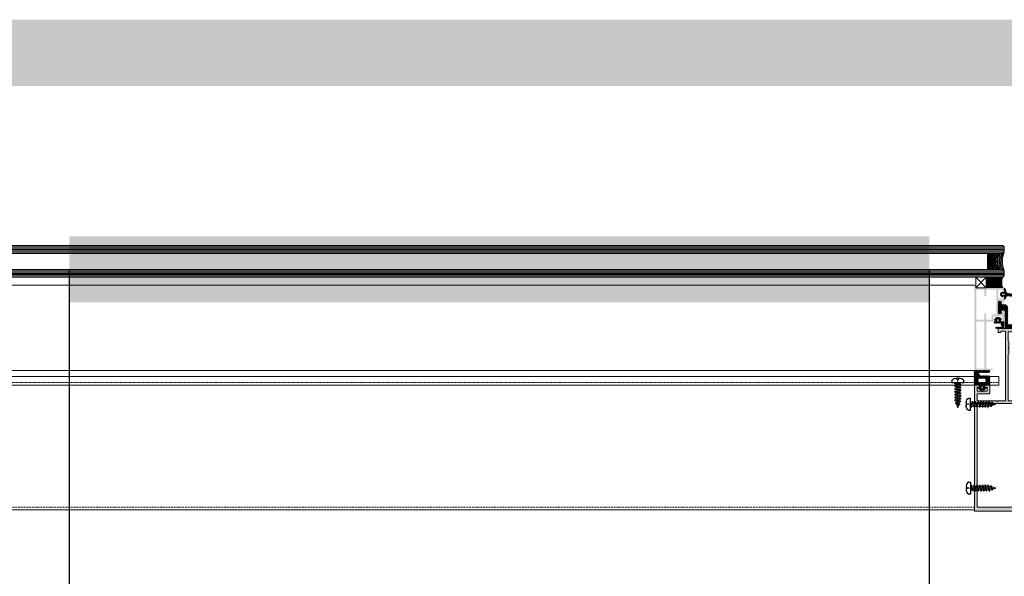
# Model space of a CAD drawing. Header units: millimetres. Extents: x -158258 to 126254, y -16359 to 60195.
# Tile 133 of 173: x -137166 to -136421, y 20729 to 21150. Entities that reach past the tile are written whole.
import ezdxf

# ---------------------------------------------------------------- set-up
doc = ezdxf.new("R2010")
doc.units = ezdxf.units.MM
doc.header["$LTSCALE"] = 0.1
doc.header["$MEASUREMENT"] = 0
doc.linetypes.add('CENTER', pattern=[2, 1.25, -0.25, 0.25, -0.25])
doc.linetypes.add('HIDDEN', pattern=[0.375, 0.25, -0.125])
for name, color, linetype, lineweight in [('01. Aluminium (Main Structure)', 6, 'Continuous', 5), ('3_Hatch', 8, 'Continuous', 0), ('4. Glass', 140, 'Continuous', 15), ('M-HVAC-_HVAC-FADUCT', 3, 'Continuous', 25)]:
    doc.layers.add(name, color=color, linetype=linetype, lineweight=lineweight)
for name, color, linetype in [('CENTER LINE', 8, 'CENTER'), ('GUARD RAIL', 80, 'Continuous'), ('HARDWARES', 7, 'Continuous')]:
    doc.layers.add(name, color=color, linetype=linetype)
pattern_1 = [(45, (-26191.7542, -14950.54475), (-0.441941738, 0.441941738), []), (135, (-26191.7542, -14950.54475), (-0.441941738, -0.441941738), [])]

# ---------------------------------------------------------------- blocks, each defined once
blk = doc.blocks.new('A$C23054C9A')
at = {"layer": '3_Hatch'}
h = blk.add_hatch(color=256, dxfattribs=at)
h.dxf.hatch_style = 1
h.paths.add_polyline_path([(10.36, 60.53), (10.36, 25.99), (10.33, 25.83), (10.22, 25.65), (10.03, 25.54), (9.85, 25.52), (4.65, 25.52), (4.45, 25.54), (4.29, 25.65), (4.2, 25.83), (4.16, 25.99), (4.16, 60.53), (4.2, 60.71), (4.29, 60.87), (4.45, 60.98), (4.65, 61.02), (9.85, 61.02), (10.03, 60.98), (10.22, 60.87), (10.33, 60.71)], flags=16)
h.paths.add_polyline_path([(4.16, 5.89), (4.11, 6.09), (4, 6.26), (3.85, 6.37), (3.65, 6.4), (3.25, 6.4), (3.06, 6.37), (2.9, 6.26), (2.79, 6.09), (2.75, 5.89), (2.75, 1.9), (2.7, 1.7), (2.59, 1.54), (2.44, 1.43), (2.24, 1.41), (-4.45, 1.41), (-4.64, 1.43), (-4.8, 1.54), (-4.91, 1.7), (-4.95, 1.9), (-4.95, 19.5), (-4.91, 19.7), (-4.8, 19.85), (-4.64, 19.96), (-4.45, 20.01), (-1.89, 20.01), (-1.71, 20.05), (-1.55, 20.16), (-1.44, 20.32), (-1.4, 20.5), (-1.4, 23.6), (-1.38, 23.8), (-1.27, 23.96), (-1.09, 24.07), (-0.89, 24.11), (2.24, 24.11), (2.44, 24.07), (2.59, 23.96), (2.7, 23.8), (2.75, 23.6), (2.75, 19.61), (2.79, 19.41), (2.9, 19.26), (3.06, 19.15), (3.25, 19.12), (3.65, 19.12), (3.85, 19.15), (4, 19.26), (4.11, 19.41), (4.16, 19.61), (4.16, 23.6), (4.2, 23.8), (4.29, 23.96), (4.45, 24.07), (4.65, 24.11), (9.85, 24.11), (10.03, 24.07), (10.22, 23.96), (10.33, 23.8), (10.36, 23.6), (10.36, 1.9), (10.33, 1.7), (10.22, 1.54), (10.03, 1.43), (9.85, 1.41), (4.65, 1.41), (4.45, 1.43), (4.29, 1.54), (4.2, 1.7), (4.16, 1.9)], flags=16)
h.paths.add_polyline_path([(-6.05, 4.54), (-6.36, 4.23), (-6.36, 1.9), (-6.39, 1.7), (-6.5, 1.54), (-6.67, 1.43), (-6.87, 1.41), (-9.25, 1.41), (-9.45, 1.43), (-9.59, 1.54), (-9.7, 1.7), (-9.76, 1.9), (-9.76, 2.51), (-9.8, 2.69), (-9.91, 2.85), (-10.07, 2.96), (-10.25, 3), (-10.45, 2.96), (-10.62, 2.85), (-10.73, 2.69), (-10.76, 2.51), (-10.76, 0.49), (-10.73, 0.31), (-10.62, 0.15), (-10.45, 0.04), (-10.25, 0), (10.25, 0), (10.45, -0.05), (10.6, -0.16), (10.71, -0.31), (10.76, -0.51), (10.76, -1.52), (10.8, -1.7), (10.89, -1.87), (11.06, -1.98), (11.26, -1.99), (11.44, -1.98), (11.61, -1.87), (11.72, -1.7), (11.75, -1.52), (11.75, 61.92), (11.72, 62.12), (11.61, 62.28), (11.44, 62.39), (11.26, 62.41), (-1.75, 62.41), (-1.95, 62.39), (-2.09, 62.28), (-2.2, 62.12), (-2.26, 61.92), (-2.26, 61.52), (-2.2, 61.35), (-2.09, 61.17), (-1.95, 61.06), (-1.75, 61.02), (2.24, 61.02), (2.44, 60.98), (2.59, 60.87), (2.7, 60.71), (2.75, 60.53), (2.75, 25.99), (2.7, 25.83), (2.59, 25.65), (2.44, 25.54), (2.24, 25.52), (-3.83, 25.52), (-4, 25.48), (-4.09, 25.43), (-4.18, 25.37), (-4.23, 25.3), (-4.29, 25.22), (-4.31, 25.13), (-4.33, 25.06), (-4.33, 24.97), (-4.31, 24.88), (-4.29, 24.79), (-4.23, 24.71), (-4.18, 24.64), (-4.09, 24.58), (-4, 24.55), (-3.89, 24.51), (-3.3, 24.51), (-3.1, 24.46), (-2.95, 24.35), (-2.85, 24.2), (-2.81, 24), (-2.81, 21.91), (-2.85, 21.71), (-2.95, 21.55), (-3.1, 21.44), (-3.3, 21.4), (-8.86, 21.4), (-9.05, 21.44), (-9.21, 21.55), (-9.32, 21.71), (-9.36, 21.91), (-9.36, 24), (-9.32, 24.2), (-9.21, 24.35), (-9.05, 24.46), (-8.86, 24.51), (-8.33, 24.51), (-8.13, 24.55), (-7.98, 24.66), (-7.87, 24.8), (-7.82, 25.01), (-7.87, 25.21), (-7.98, 25.35), (-8.13, 25.46), (-8.33, 25.52), (-10.25, 25.52), (-10.45, 25.46), (-10.62, 25.35), (-10.73, 25.21), (-10.76, 25.01), (-10.76, 17.91), (-10.73, 17.71), (-10.62, 17.54), (-10.45, 17.43), (-10.25, 17.4), (-9.87, 17.4), (-9.67, 17.43), (-9.49, 17.54), (-9.41, 17.71), (-9.36, 17.91), (-9.36, 19.5), (-9.32, 19.7), (-9.21, 19.85), (-9.05, 19.96), (-8.86, 20.01), (-6.87, 20.01), (-6.67, 19.96), (-6.5, 19.85), (-6.39, 19.7), (-6.36, 19.5), (-6.36, 10.24), (-6.39, 10.06), (-6.5, 9.9), (-6.67, 9.79), (-6.87, 9.73), (-8.86, 9.73), (-9.05, 9.79), (-9.21, 9.9), (-9.32, 10.06), (-9.36, 10.24), (-9.36, 11.3), (-9.41, 11.49), (-9.49, 11.65), (-9.67, 11.76), (-9.87, 11.8), (-10.25, 11.8), (-10.45, 11.76), (-10.62, 11.65), (-10.73, 11.49), (-10.76, 11.3), (-10.76, 6.99), (-10.75, 6.86), (-10.71, 6.77), (-10.65, 6.69), (-10.6, 6.64), (-10.55, 6.59), (-10.47, 6.55), (-10.4, 6.51), (-10.33, 6.49), (-10.25, 6.49), (-10.16, 6.49), (-10.09, 6.53), (-10.01, 6.57), (-9.94, 6.6), (-9.89, 6.68), (-9.83, 6.75), (-9.76, 6.99), (-9.76, 7.59), (-9.7, 7.79), (-9.59, 7.96), (-9.45, 8.07), (-9.25, 8.09), (-6.87, 8.09), (-6.67, 8.07), (-6.5, 7.96), (-6.39, 7.79), (-6.36, 7.59), (-6.36, 5.27), (-6.05, 4.96), (-5.95, 4.83), (-5.95, 4.66)])
blk = doc.blocks.new('A$C768C5112')
at = {"layer": '3_Hatch'}
h = blk.add_hatch(color=256, dxfattribs=at)
h.dxf.hatch_style = 1
h.paths.add_polyline_path([(-4.22, -41.99), (-3.91, -41.67), (-3.91, -37.71), (-4.5, -36.68), (-4.5, -2.49), (-4.46, -2.3), (-4.35, -2.14), (-4.21, -2.03), (-4, -1.99), (4, -1.99), (4.19, -2.03), (4.35, -2.14), (4.46, -2.3), (4.52, -2.49), (4.52, -36.68), (3.89, -37.71), (3.89, -41.67), (4.21, -41.99), (4.3, -42.13), (4.3, -42.28), (4.21, -42.42), (3.89, -42.72), (3.89, -46.68), (4.52, -47.71), (4.52, -53.71), (4.46, -53.89), (4.35, -54.05), (4.19, -54.16), (4, -54.2), (-4, -54.2), (-4.21, -54.16), (-4.35, -54.05), (-4.46, -53.89), (-4.5, -53.71), (-4.5, -47.71), (-3.91, -46.68), (-3.91, -42.72), (-4.22, -42.42), (-4.28, -42.28), (-4.28, -42.13)], flags=16)
h.paths.add_polyline_path([(10.04, -54.02), (9.98, -54.2), (9.97, -54.38), (9.86, -54.55), (9.69, -54.66), (9.51, -54.69), (7, -54.69), (6.82, -54.66), (6.64, -54.55), (6.53, -54.38), (6.51, -54.2), (6.51, -2.49), (6.53, -2.3), (6.64, -2.14), (6.82, -2.03), (7, -1.99), (11.89, -1.99), (12.18, -1.68), (12.33, -1.59), (12.47, -1.59), (12.6, -1.68), (12.93, -1.99), (27.5, -1.99), (27.69, -2.03), (27.87, -2.14), (27.96, -2.3), (28, -2.49), (28, -6.99), (27.96, -7.19), (27.87, -7.35), (27.69, -7.46), (27.5, -7.5), (18.82, -7.5), (18.62, -7.53), (18.45, -7.64), (18.34, -7.81), (18.3, -8.01), (18.3, -13.48), (18.34, -13.68), (18.45, -13.86), (18.62, -13.95), (18.82, -13.99), (21.8, -13.99), (22, -13.95), (22.16, -13.86), (22.27, -13.68), (22.29, -13.48), (22.29, -13), (22.27, -12.8), (22.16, -12.65), (22, -12.54), (21.8, -12.49), (20.81, -12.49), (20.61, -12.45), (20.46, -12.34), (20.35, -12.2), (20.3, -12), (20.3, -10), (20.35, -9.8), (20.46, -9.66), (20.61, -9.55), (20.81, -9.49), (23.64, -9.49), (23.94, -9.18), (24.08, -9.11), (24.23, -9.11), (24.36, -9.18), (24.69, -9.49), (27.5, -9.49), (27.69, -9.55), (27.87, -9.66), (27.96, -9.8), (28, -10), (28, -12), (27.96, -12.2), (27.87, -12.34), (27.69, -12.45), (27.5, -12.49), (26.52, -12.49), (26.31, -12.54), (26.17, -12.65), (26.06, -12.8), (26, -13), (26, -13.48), (26.06, -13.68), (26.17, -13.86), (26.31, -13.95), (26.52, -13.99), (29.51, -13.99), (29.7, -13.95), (29.86, -13.86), (29.97, -13.68), (29.99, -13.48), (29.97, 81), (29.86, 81.19), (29.78, 81.24), (29.7, 81.3), (29.61, 81.31), (29.51, 81.32), (-29.51, 81.32), (-29.71, 81.3), (-29.86, 81.19), (-29.97, 81), (-30.01, 80.84), (-30.01, -13.48), (-29.97, -13.68), (-29.86, -13.86), (-29.71, -13.95), (-29.51, -13.99), (-26.5, -13.99), (-26.31, -13.95), (-26.15, -13.86), (-26.04, -13.68), (-26, -13.48), (-26, -13), (-26.04, -12.8), (-26.15, -12.65), (-26.31, -12.54), (-26.5, -12.49), (-27.52, -12.49), (-27.69, -12.45), (-27.87, -12.34), (-27.98, -12.2), (-28.01, -12), (-28.01, -10), (-27.98, -9.8), (-27.87, -9.66), (-27.69, -9.55), (-27.52, -9.49), (-24.69, -9.49), (-24.37, -9.18), (-24.25, -9.11), (-24.06, -9.11), (-23.94, -9.18), (-23.63, -9.49), (-20.81, -9.49), (-20.61, -9.55), (-20.44, -9.66), (-20.33, -9.8), (-20.3, -10), (-20.3, -12), (-20.33, -12.2), (-20.44, -12.34), (-20.61, -12.45), (-20.81, -12.49), (-21.82, -12.49), (-22.02, -12.54), (-22.16, -12.65), (-22.27, -12.8), (-22.31, -13), (-22.31, -13.48), (-22.27, -13.68), (-22.16, -13.86), (-22.02, -13.95), (-21.82, -13.99), (-18.8, -13.99), (-18.61, -13.95), (-18.45, -13.86), (-18.34, -13.68), (-18.3, -13.48), (-18.3, -8.01), (-18.34, -7.81), (-18.45, -7.64), (-18.61, -7.53), (-18.8, -7.5), (-27.52, -7.5), (-27.69, -7.46), (-27.87, -7.35), (-27.98, -7.19), (-28.01, -6.99), (-28.01, -2.49), (-27.98, -2.3), (-27.87, -2.14), (-27.69, -2.03), (-27.52, -1.99), (-12.93, -1.99), (-12.62, -1.68), (-12.49, -1.59), (-12.34, -1.59), (-12.18, -1.68), (-11.87, -1.99), (-7, -1.99), (-6.8, -2.03), (-6.66, -2.14), (-6.55, -2.3), (-6.51, -2.49), (-6.51, -54.2), (-6.55, -54.38), (-6.66, -54.55), (-6.8, -54.66), (-7, -54.69), (-9.51, -54.69), (-9.71, -54.66), (-9.86, -54.55), (-9.97, -54.38), (-10, -54.2), (-10.04, -54.02), (-10.15, -53.83), (-10.31, -53.72), (-10.5, -53.71), (-11.5, -53.71), (-11.7, -53.72), (-11.85, -53.83), (-11.96, -54.02), (-12.01, -54.2), (-12.01, -56.21), (-11.96, -56.4), (-11.85, -56.56), (-11.7, -56.67), (-11.5, -56.69), (-0.53, -56.69), (-0.2, -56.4), (-0.07, -56.32), (0.07, -56.32), (0.22, -56.4), (0.51, -56.69), (11.5, -56.69), (11.69, -56.67), (11.85, -56.56), (11.96, -56.4), (12.01, -56.21), (12.01, -54.2), (11.96, -54.02), (11.85, -53.83), (11.69, -53.72), (11.5, -53.71), (10.5, -53.71), (10.3, -53.72), (10.15, -53.83)])
h.paths.add_polyline_path([(28, 77.82), (27.96, 78.01), (27.87, 78.19), (27.69, 78.3), (27.5, 78.33), (-27.52, 78.33), (-27.69, 78.3), (-27.87, 78.19), (-27.98, 78.01), (-28.01, 77.82), (-28.01, 0.51), (-27.98, 0.31), (-27.87, 0.16), (-27.69, 0.05), (-27.52, 0), (27.5, 0), (27.69, 0.05), (27.87, 0.16), (27.96, 0.31), (28, 0.51)], flags=16)
at = {"layer": '01. Aluminium (Main Structure)', "linetype": 'ByBlock'}
for p, q in [((-30.01, 80.84), (-29.97, 81)), ((-30.01, -13.48), (-30.01, 80.84)), ((-29.97, 81), (-29.86, 81.19)), ((-29.86, 81.19), (-29.71, 81.3)), ((-29.71, 81.3), (-29.51, 81.32)), ((-29.51, 81.32), (29.51, 81.32)), ((-28.01, 77.82), (-27.98, 78.01)), ((-28.01, 0.51), (-28.01, 77.82)), ((-27.98, 78.01), (-27.87, 78.19)), ((-27.87, 78.19), (-27.69, 78.3)), ((-27.69, 78.3), (-27.52, 78.33)), ((-27.52, 78.33), (27.5, 78.33)), ((27.5, 78.33), (27.69, 78.3)), ((27.69, 78.3), (27.87, 78.19)), ((27.87, 78.19), (27.96, 78.01)), ((27.96, 78.01), (28, 77.82)), ((28, 77.82), (28, 0.51)), ((29.51, 81.32), (29.7, 81.3)), ((29.7, 81.3), (29.86, 81.19)), ((29.86, 81.19), (29.97, 81)), ((29.97, 81), (29.99, 80.84)), ((29.99, 80.84), (29.99, -13.48)), ((-27.98, 0.31), (-28.01, 0.51)), ((-27.87, 0.16), (-27.98, 0.31)), ((-27.69, 0.05), (-27.87, 0.16)), ((-27.52, 0), (-27.69, 0.05)), ((27.5, 0), (-27.52, 0)), ((27.69, 0.05), (27.5, 0)), ((27.87, 0.16), (27.69, 0.05)), ((27.96, 0.31), (27.87, 0.16)), ((28, 0.51), (27.96, 0.31)), ((-28.01, -2.49), (-27.98, -2.3)), ((-28.01, -6.99), (-28.01, -2.49)), ((-27.98, -7.19), (-28.01, -6.99)), ((-27.98, -2.3), (-27.87, -2.14)), ((-27.87, -7.35), (-27.98, -7.19)), ((-27.87, -2.14), (-27.69, -2.03)), ((-27.69, -7.46), (-27.87, -7.35)), ((-27.69, -2.03), (-27.52, -1.99)), ((-27.52, -1.99), (-12.93, -1.99)), ((-12.93, -1.99), (-12.62, -1.68)), ((-12.62, -1.68), (-12.49, -1.59)), ((-12.49, -1.59), (-12.34, -1.59)), ((-12.34, -1.59), (-12.18, -1.68)), ((-12.18, -1.68), (-11.87, -1.99)), ((-11.87, -1.99), (-7, -1.99)), ((-7, -1.99), (-6.8, -2.03)), ((-6.8, -2.03), (-6.66, -2.14)), ((-6.66, -2.14), (-6.55, -2.3)), ((-6.55, -2.3), (-6.51, -2.49)), ((-6.51, -2.49), (-6.51, -54.2)), ((-4.5, -2.49), (-4.46, -2.3)), ((-4.5, -36.68), (-4.5, -2.49)), ((-4.46, -2.3), (-4.35, -2.14)), ((-4.35, -2.14), (-4.21, -2.03)), ((-4.21, -2.03), (-4, -1.99)), ((-4, -1.99), (4, -1.99)), ((4, -1.99), (4.19, -2.03)), ((4.19, -2.03), (4.35, -2.14)), ((4.35, -2.14), (4.46, -2.3)), ((4.46, -2.3), (4.52, -2.49)), ((4.52, -2.49), (4.52, -36.68)), ((6.51, -2.49), (6.53, -2.3)), ((6.51, -54.2), (6.51, -2.49)), ((6.53, -2.3), (6.64, -2.14)), ((6.64, -2.14), (6.82, -2.03)), ((6.82, -2.03), (7, -1.99)), ((7, -1.99), (11.89, -1.99)), ((11.89, -1.99), (12.18, -1.68)), ((12.18, -1.68), (12.33, -1.59)), ((12.33, -1.59), (12.47, -1.59)), ((12.47, -1.59), (12.6, -1.68)), ((12.6, -1.68), (12.93, -1.99)), ((12.93, -1.99), (27.5, -1.99)), ((27.5, -1.99), (27.69, -2.03)), ((27.69, -2.03), (27.87, -2.14)), ((27.87, -7.35), (27.69, -7.46)), ((27.87, -2.14), (27.96, -2.3)), ((27.96, -7.19), (27.87, -7.35)), ((27.96, -2.3), (28, -2.49)), ((28, -6.99), (27.96, -7.19)), ((28, -2.49), (28, -6.99)), ((-29.97, -13.68), (-30.01, -13.48)), ((-29.86, -13.86), (-29.97, -13.68)), ((-29.71, -13.95), (-29.86, -13.86)), ((-29.51, -13.99), (-29.71, -13.95)), ((-26.5, -13.99), (-29.51, -13.99)), ((-28.01, -10), (-27.98, -9.8)), ((-28.01, -12), (-28.01, -10)), ((-27.98, -12.2), (-28.01, -12)), ((-27.98, -9.8), (-27.87, -9.66)), ((-27.87, -12.34), (-27.98, -12.2)), ((-27.87, -9.66), (-27.69, -9.55)), ((-27.69, -12.45), (-27.87, -12.34)), ((-27.52, -7.5), (-27.69, -7.46)), ((-27.69, -9.55), (-27.52, -9.49)), ((-27.52, -12.49), (-27.69, -12.45)), ((-18.8, -7.5), (-27.52, -7.5)), ((-27.52, -9.49), (-24.69, -9.49)), ((-26.5, -12.49), (-27.52, -12.49)), ((-26.5, -12.49), (-26.31, -12.54)), ((-26.31, -13.95), (-26.5, -13.99)), ((-26.31, -12.54), (-26.15, -12.65)), ((-26.15, -13.86), (-26.31, -13.95)), ((-26.15, -12.65), (-26.04, -12.8)), ((-26.04, -13.68), (-26.15, -13.86)), ((-26.04, -12.8), (-26, -13)), ((-26, -13.48), (-26.04, -13.68)), ((-26, -13), (-26, -13.48)), ((-24.69, -9.49), (-24.37, -9.18)), ((-24.37, -9.18), (-24.25, -9.11)), ((-24.25, -9.11), (-24.06, -9.11)), ((-24.06, -9.11), (-23.94, -9.18)), ((-23.94, -9.18), (-23.63, -9.49)), ((-23.63, -9.49), (-20.81, -9.49)), ((-22.31, -13), (-22.27, -12.8)), ((-22.31, -13), (-22.31, -13.48)), ((-22.27, -13.68), (-22.31, -13.48)), ((-22.27, -12.8), (-22.16, -12.65)), ((-22.16, -13.86), (-22.27, -13.68)), ((-22.16, -12.65), (-22.02, -12.54)), ((-22.02, -13.95), (-22.16, -13.86)), ((-22.02, -12.54), (-21.82, -12.49)), ((-21.82, -13.99), (-22.02, -13.95)), ((-20.81, -12.49), (-21.82, -12.49)), ((-18.8, -13.99), (-21.82, -13.99)), ((-20.81, -9.49), (-20.61, -9.55)), ((-20.61, -12.45), (-20.81, -12.49)), ((-20.61, -9.55), (-20.44, -9.66)), ((-20.44, -12.34), (-20.61, -12.45)), ((-20.44, -9.66), (-20.33, -9.8)), ((-20.33, -12.2), (-20.44, -12.34)), ((-20.33, -9.8), (-20.3, -10)), ((-20.3, -12), (-20.33, -12.2)), ((-20.3, -10), (-20.3, -12)), ((-18.8, -7.5), (-18.61, -7.53)), ((-18.61, -13.95), (-18.8, -13.99)), ((-18.61, -7.53), (-18.45, -7.64)), ((-18.45, -13.86), (-18.61, -13.95)), ((-18.45, -7.64), (-18.34, -7.81)), ((-18.34, -13.68), (-18.45, -13.86)), ((-18.34, -7.81), (-18.3, -8.01)), ((-18.3, -13.48), (-18.34, -13.68)), ((-18.3, -8.01), (-18.3, -13.48)), ((18.3, -8.01), (18.34, -7.81)), ((18.3, -8.01), (18.3, -13.48)), ((18.34, -13.68), (18.3, -13.48)), ((18.34, -7.81), (18.45, -7.64)), ((18.45, -13.86), (18.34, -13.68)), ((18.45, -7.64), (18.62, -7.53)), ((18.62, -13.95), (18.45, -13.86)), ((18.62, -7.53), (18.82, -7.5)), ((18.82, -13.99), (18.62, -13.95)), ((27.5, -7.5), (18.82, -7.5)), ((18.82, -13.99), (21.8, -13.99)), ((20.3, -10), (20.35, -9.8)), ((20.3, -12), (20.3, -10)), ((20.35, -12.2), (20.3, -12)), ((20.35, -9.8), (20.46, -9.66)), ((20.46, -12.34), (20.35, -12.2)), ((20.46, -9.66), (20.61, -9.55)), ((20.61, -12.45), (20.46, -12.34)), ((20.61, -9.55), (20.81, -9.49)), ((20.81, -12.49), (20.61, -12.45)), ((20.81, -9.49), (23.64, -9.49)), ((21.8, -12.49), (20.81, -12.49)), ((21.8, -12.49), (22, -12.54)), ((22, -13.95), (21.8, -13.99)), ((22, -12.54), (22.16, -12.65)), ((22.16, -13.86), (22, -13.95)), ((22.16, -12.65), (22.27, -12.8)), ((22.27, -13.68), (22.16, -13.86)), ((22.27, -12.8), (22.29, -13)), ((22.29, -13.48), (22.27, -13.68)), ((22.29, -13), (22.29, -13.48)), ((23.64, -9.49), (23.94, -9.18)), ((23.94, -9.18), (24.08, -9.11)), ((24.08, -9.11), (24.23, -9.11)), ((24.23, -9.11), (24.36, -9.18)), ((24.36, -9.18), (24.69, -9.49)), ((24.69, -9.49), (27.5, -9.49)), ((26, -13), (26.06, -12.8)), ((26, -13), (26, -13.48)), ((26.06, -13.68), (26, -13.48)), ((26.06, -12.8), (26.17, -12.65)), ((26.17, -13.86), (26.06, -13.68)), ((26.17, -12.65), (26.31, -12.54)), ((26.31, -13.95), (26.17, -13.86)), ((26.31, -12.54), (26.52, -12.49)), ((26.52, -13.99), (26.31, -13.95)), ((27.5, -12.49), (26.52, -12.49)), ((26.52, -13.99), (29.51, -13.99)), ((27.69, -7.46), (27.5, -7.5)), ((27.5, -9.49), (27.69, -9.55)), ((27.69, -12.45), (27.5, -12.49)), ((27.69, -9.55), (27.87, -9.66)), ((27.87, -12.34), (27.69, -12.45)), ((27.87, -9.66), (27.96, -9.8)), ((27.96, -12.2), (27.87, -12.34)), ((27.96, -9.8), (28, -10)), ((28, -12), (27.96, -12.2)), ((28, -10), (28, -12)), ((29.7, -13.95), (29.51, -13.99)), ((29.86, -13.86), (29.7, -13.95)), ((29.97, -13.68), (29.86, -13.86)), ((29.99, -13.48), (29.97, -13.68)), ((-3.91, -37.71), (-4.5, -36.68)), ((4.52, -36.68), (3.89, -37.71)), ((-4.28, -42.13), (-4.22, -41.99)), ((-4.28, -42.28), (-4.28, -42.13)), ((-4.22, -42.42), (-4.28, -42.28)), ((-4.22, -41.99), (-3.91, -41.67)), ((-3.91, -42.72), (-4.22, -42.42)), ((-3.91, -41.67), (-3.91, -37.71)), ((-3.91, -46.68), (-3.91, -42.72)), ((3.89, -37.71), (3.89, -41.67)), ((3.89, -41.67), (4.21, -41.99)), ((4.21, -42.42), (3.89, -42.72)), ((3.89, -42.72), (3.89, -46.68)), ((4.21, -41.99), (4.3, -42.13)), ((4.3, -42.28), (4.21, -42.42)), ((4.3, -42.13), (4.3, -42.28)), ((-4.5, -47.71), (-3.91, -46.68)), ((-4.5, -53.71), (-4.5, -47.71)), ((3.89, -46.68), (4.52, -47.71)), ((4.52, -47.71), (4.52, -53.71)), ((-12.01, -54.2), (-11.96, -54.02)), ((-12.01, -56.21), (-12.01, -54.2)), ((-11.96, -56.4), (-12.01, -56.21)), ((-11.96, -54.02), (-11.85, -53.83)), ((-11.85, -56.56), (-11.96, -56.4)), ((-11.85, -53.83), (-11.7, -53.72)), ((-11.7, -56.67), (-11.85, -56.56)), ((-11.7, -53.72), (-11.5, -53.71)), ((-11.5, -56.69), (-11.7, -56.67)), ((-11.5, -53.71), (-10.5, -53.71)), ((-11.5, -56.69), (-0.53, -56.69)), ((-10.5, -53.71), (-10.31, -53.72)), ((-10.31, -53.72), (-10.15, -53.83)), ((-10.15, -53.83), (-10.04, -54.02)), ((-10.04, -54.02), (-10, -54.2)), ((-9.97, -54.38), (-10, -54.2)), ((-9.86, -54.55), (-9.97, -54.38)), ((-9.71, -54.66), (-9.86, -54.55)), ((-9.51, -54.69), (-9.71, -54.66)), ((-7, -54.69), (-9.51, -54.69)), ((-6.8, -54.66), (-7, -54.69)), ((-6.66, -54.55), (-6.8, -54.66)), ((-6.55, -54.38), (-6.66, -54.55)), ((-6.51, -54.2), (-6.55, -54.38)), ((-4.46, -53.89), (-4.5, -53.71)), ((-4.35, -54.05), (-4.46, -53.89)), ((-4.21, -54.16), (-4.35, -54.05)), ((-4, -54.2), (-4.21, -54.16)), ((4, -54.2), (-4, -54.2)), ((-0.53, -56.69), (-0.2, -56.4)), ((-0.2, -56.4), (-0.07, -56.32)), ((-0.07, -56.32), (0.07, -56.32)), ((0.07, -56.32), (0.22, -56.4)), ((0.22, -56.4), (0.51, -56.69)), ((0.51, -56.69), (11.5, -56.69)), ((4.19, -54.16), (4, -54.2)), ((4.35, -54.05), (4.19, -54.16)), ((4.46, -53.89), (4.35, -54.05)), ((4.52, -53.71), (4.46, -53.89)), ((6.53, -54.38), (6.51, -54.2)), ((6.64, -54.55), (6.53, -54.38)), ((6.82, -54.66), (6.64, -54.55)), ((7, -54.69), (6.82, -54.66)), ((9.51, -54.69), (7, -54.69)), ((9.69, -54.66), (9.51, -54.69)), ((9.86, -54.55), (9.69, -54.66)), ((9.97, -54.38), (9.86, -54.55)), ((9.98, -54.2), (9.97, -54.38)), ((9.98, -54.2), (10.04, -54.02)), ((10.04, -54.02), (10.15, -53.83)), ((10.15, -53.83), (10.3, -53.72)), ((10.3, -53.72), (10.5, -53.71)), ((10.5, -53.71), (11.5, -53.71)), ((11.5, -53.71), (11.69, -53.72)), ((11.69, -56.67), (11.5, -56.69)), ((11.69, -53.72), (11.85, -53.83)), ((11.85, -56.56), (11.69, -56.67)), ((11.85, -53.83), (11.96, -54.02)), ((11.96, -56.4), (11.85, -56.56)), ((11.96, -54.02), (12.01, -54.2)), ((12.01, -56.21), (11.96, -56.4)), ((12.01, -54.2), (12.01, -56.21))]:
    blk.add_line(p, q, dxfattribs=at)
blk = doc.blocks.new('A$C096C0FB7')
at = {"layer": '3_Hatch'}
h = blk.add_hatch(dxfattribs=at)
h.set_pattern_fill('ANSI31', color=256, scale=5)
h.set_pattern_definition([(45, (-26191.7542, -15010.3187), (-0.441941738, 0.441941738), [])])
h.paths.add_polyline_path([(9.48, -15.45), (9.5, -15.6), (9.5, -17.32), (9.51, -17.47), (9.6, -17.58), (9.73, -17.67), (9.9, -17.7), (11.49, -17.7), (11.65, -17.67), (11.78, -17.58), (11.87, -17.47), (11.89, -17.32), (11.89, -8.49), (11.87, -8.34), (11.78, -8.21), (11.65, -8.12), (11.49, -8.1), (9.9, -8.1), (9.73, -8.12), (9.6, -8.21), (9.51, -8.34), (9.5, -8.49), (9.5, -10.21), (9.48, -10.35), (9.39, -10.5), (9.26, -10.57), (9.11, -10.61), (7.39, -10.61), (7.25, -10.57), (7.1, -10.5), (7.03, -10.35), (6.99, -10.21), (6.99, 2.61), (6.97, 2.76), (6.88, 2.89), (6.75, 2.98), (6.61, 3), (-6.87, 3), (-7.02, 2.98), (-7.15, 2.89), (-7.22, 2.76), (-7.26, 2.61), (-7.26, 0.42), (-7.22, 0.26), (-7.15, 0.13), (-7.02, 0.04), (-6.87, 0), (4.3, 0), (4.45, -0.02), (4.58, -0.11), (4.67, -0.24), (4.69, -0.4), (4.69, -12.71), (4.7, -12.84), (4.72, -13.09), (4.78, -13.33), (4.85, -13.57), (4.94, -13.79), (5.05, -14.01), (5.2, -14.19), (5.34, -14.39), (5.51, -14.56), (5.69, -14.7), (5.89, -14.85), (6.11, -14.96), (6.33, -15.05), (6.57, -15.12), (6.81, -15.18), (7.06, -15.2), (7.19, -15.2), (9.11, -15.2), (9.26, -15.23), (9.39, -15.31)])
blk = doc.blocks.new('*U1030')
at = {"layer": 'CENTER LINE', "linetype": 'CENTER'}
blk.add_line((0, -19.12), (0, 3.77), dxfattribs=at)
at = {"layer": 'HARDWARES', "linetype": 'Continuous'}
for p, q in [((-4.49, 0), (-4.49, 1.15)), ((4.49, 0), (-4.49, 0)), ((-0.66, 2.61), (-0.66, 3.27)), ((0.66, 2.61), (-0.66, 2.61)), ((0.66, 2.61), (0.66, 3.27)), ((4.49, 1.15), (4.49, 0))]:
    blk.add_line(p, q, dxfattribs=at)
at = {"layer": 'HARDWARES'}
for p, q in [((4.49, 0), (-4.49, 0)), ((4.49, 0.82), (4.49, 0))]:
    blk.add_line(p, q, dxfattribs=at)
at = {"layer": 'HARDWARES', "linetype": 'HIDDEN'}
for p, q in [((1.44, 0), (1.44, -0.31)), ((-1.44, -2.05), (-1.44, -3.46)), ((-1.44, -4.16), (-1.44, -5.56)), ((-1.44, -6.26), (-1.44, -7.66)), ((1.44, -1), (1.44, -2.41)), ((1.44, -3.11), (1.44, -4.51)), ((1.44, -5.21), (1.44, -6.61)), ((1.44, -7.31), (1.44, -8.72)), ((-1.44, -8.36), (-1.44, -9.76)), ((-1.44, -10.46), (-1.44, -11.87)), ((1.44, -9.41), (1.44, -10.82)), ((1.08, -15.31), (-1.81, -16.37)), ((1.99, -15.65), (-1.81, -16.37)), ((-1.81, -16.37), (-0.9, -16.7)), ((-0.9, -16.7), (1.99, -15.65)), ((1.08, -15.31), (1.99, -15.65))]:
    blk.add_line(p, q, dxfattribs=at)
for points in [[(-1.44, 0), (-1.44, -1.35)], [(2.4, -0.66), (1.44, -0.31), (-2.4, -1.7), (2.4, -0.66), (-1.44, -2.05), (-2.4, -1.7)], [(2.4, -2.76), (1.44, -2.41), (-2.4, -3.81), (2.4, -2.76), (-1.44, -4.16), (-2.4, -3.81)], [(2.4, -4.86), (1.44, -4.51), (-2.4, -5.91), (2.4, -4.86), (-1.44, -6.26), (-2.4, -5.91)], [(2.4, -6.96), (1.44, -6.61), (-2.4, -8.01), (2.4, -6.96), (-1.44, -8.36), (-2.4, -8.01)], [(2.4, -9.07), (1.44, -8.72), (-2.4, -10.11), (2.4, -9.07), (-1.44, -10.46), (-2.4, -10.11)], [(2.4, -11.17), (1.44, -10.82), (-2.4, -12.22), (2.4, -11.17), (-1.44, -12.57), (-2.4, -12.22)], [(2.43, -13.28), (1.47, -12.93), (-2.37, -14.33), (2.43, -13.28), (-1.41, -14.68), (-2.37, -14.33)]]:
    blk.add_lwpolyline(points, dxfattribs=at)
at = {"layer": 'HARDWARES', "linetype": 'Continuous'}
for centre, radius, start, end in [((-3.12, 1.15), 1.37, 131.7376, 180), ((-0.71, -2.3), 5.57, 89.54072, 126.63378), ((0.71, -2.3), 5.57, 53.36621, 90.45928), ((3.12, 1.15), 1.37, 0, 48.26239)]:
    blk.add_arc(centre, radius, start, end, dxfattribs=at)
at = {"layer": 'HARDWARES', "linetype": 'HIDDEN'}
for centre, start, end in [((15.43, -11.8), 182.50801, 187.29262), ((15.35, -11.81), 189.57949, 194.56217), ((-15.35, -11.81), 347.96681, 353.68154), ((-15.26, -11.8), 356.09607, 1.05843), ((15.35, -11.81), 196.69313, 203.94348), ((-15.35, -11.81), 336.05652, 345.4243)]:
    blk.add_arc(centre, 16.79, start, end, dxfattribs=at)
blk = doc.blocks.new('*U1022')
at = {"layer": '3_Hatch'}
h = blk.add_hatch(dxfattribs=at)
h.set_pattern_fill('ANSI37', color=256, scale=5)
h.set_pattern_definition(pattern_1)
edge = h.paths.add_edge_path(flags=16)
edge.add_line((27.03, 102.99), (27.03, 100.94))
edge.add_arc((26.53, 100.94), 0.5, -89.99999, 0.00001, ccw=False)
edge.add_line((26.53, 100.44), (21.85, 100.44))
edge.add_arc((21.85, 100.94), 0.5, 180.00001, 270.00001, ccw=False)
edge.add_line((21.35, 100.94), (21.35, 102.99))
edge.add_arc((21.85, 102.99), 0.5, 90.00001, 180.00001, ccw=False)
edge.add_line((21.85, 103.49), (26.53, 103.49))
edge.add_arc((26.53, 102.99), 0.5, 0.00001, 90.00001, ccw=False)
edge = h.paths.add_edge_path(flags=16)
edge.add_line((24.46, 106), (23.86, 106))
edge.add_arc((23.86, 106.2), 0.2, 180, 270, ccw=False)
edge.add_line((23.66, 106.2), (23.66, 108))
edge.add_arc((23.86, 108), 0.2, 90, 180, ccw=False)
edge.add_line((23.86, 108.2), (24.46, 108.2))
edge.add_arc((24.46, 108), 0.2, 0, 90, ccw=False)
edge.add_line((24.66, 108), (24.66, 106.2))
edge.add_arc((24.46, 106.2), 0.2, -90, 0, ccw=False)
edge = h.paths.add_edge_path()
edge.add_line((27.45, 107.75), (26.02, 109.07))
edge.add_arc((25.57, 108.4), 0.8, 55.90072, 90.00001)
edge.add_line((25.57, 109.2), (22.74, 109.2))
edge.add_arc((22.74, 108.4), 0.8, 90.00013, 124.09932)
edge.add_line((22.29, 109.07), (20.86, 107.75))
edge.add_arc((21.37, 107.54), 0.553, 157.05534, 290.87465)
edge.add_line((21.57, 107.02), (22.07, 107.02))
edge.add_arc((22.1, 106.61), 0.411, -14.87058, 93.84722, ccw=False)
edge.add_line((22.5, 106.5), (22.5, 105.95))
edge.add_arc((21.96, 105.99), 0.533, 284.20781, 355.45382, ccw=False)
edge.add_line((22.09, 105.47), (18.79, 105.47))
edge.add_arc((18.79, 104.97), 0.5, 90.00221, 180.00001)
edge.add_line((18.29, 104.97), (18.29, 98.95))
edge.add_arc((18.79, 98.95), 0.5, 180.00001, 270.00001)
edge.add_line((18.79, 98.45), (25.97, 98.45))
edge.add_arc((25.97, 98.25), 0.2, 0.01415, 90.00001, ccw=False)
edge.add_line((26.17, 98.25), (26.17, 97.23))
edge.add_arc((26.67, 97.23), 0.5, 180.00002, 237.69701)
edge.add_line((26.4, 96.81), (27.17, 96.32))
edge.add_arc((27.17, 96.07), 0.25, -139.3278, 90.00001, ccw=False)
edge.add_line((26.98, 95.91), (18.75, 95.91))
edge.add_arc((19.13, 95.16), 0.841, 116.87727, 243.13512)
edge.add_line((18.75, 94.41), (29.46, 94.41))
edge.add_arc((29.26, 95.19), 0.8, 283.85898, 342.22925)
edge.add_line((30.03, 94.94), (30.03, 105.22))
edge.add_arc((29.78, 105.22), 0.25, 0.00001, 86.91108)
edge.add_line((29.79, 105.47), (26.22, 105.47))
edge.add_arc((26.35, 105.99), 0.533, 184.5462, 255.79221, ccw=False)
edge.add_line((25.82, 105.95), (25.82, 106.5))
edge.add_arc((26.21, 106.61), 0.41, 85.81574, 195.27482, ccw=False)
edge.add_line((26.24, 107.02), (26.74, 107.02))
edge.add_arc((26.94, 107.54), 0.553, 249.12537, 382.94468)
h = blk.add_hatch(dxfattribs=at)
h.set_pattern_fill('ANSI37', color=256, scale=5)
h.set_pattern_definition(pattern_1)
edge = h.paths.add_edge_path(flags=16)
edge.add_line((11.71, 57.48), (12.61, 57.48))
edge.add_arc((12.61, 57.28), 0.2, 0.005, 90, ccw=False)
edge.add_line((12.81, 57.28), (12.81, 55.49))
edge.add_arc((12.61, 55.49), 0.2, -89.99492, 0, ccw=False)
edge.add_line((12.61, 55.29), (11.71, 55.29))
edge.add_arc((11.71, 55.49), 0.2, 180.00479, 270, ccw=False)
edge.add_line((11.51, 55.49), (11.51, 57.28))
edge.add_arc((11.71, 57.28), 0.2, 90.0049, 180, ccw=False)
edge = h.paths.add_edge_path()
edge.add_line((8.02, 57.52), (10.37, 57.52))
edge.add_arc((10.08, 56.88), 0.703, 9.15352, 65.35179, ccw=False)
edge.add_arc((10.25, 56.93), 0.527, -79.16036, 6.05546, ccw=False)
edge.add_line((10.35, 56.42), (9.97, 56.42))
edge.add_arc((10.23, 55.76), 0.703, 111.43803, 167.63629)
edge.add_arc((10.06, 55.83), 0.524, 170.59769, 213.75522)
edge.add_line((9.62, 55.54), (10.57, 54.52))
edge.add_arc((11.13, 55.06), 0.769, 224.2645, 270.9894)
edge.add_line((11.14, 54.29), (13.21, 54.29))
edge.add_arc((13.21, 55.09), 0.8, 270.0013, 304.0993)
edge.add_line((13.66, 54.43), (14.7, 55.54))
edge.add_arc((14.27, 55.83), 0.524, 326.24478, 369.40231)
edge.add_arc((14.1, 55.76), 0.703, 12.36371, 68.56197)
edge.add_line((14.36, 56.42), (13.98, 56.42))
edge.add_arc((14.08, 56.93), 0.527, 173.94454, 259.16036, ccw=False)
edge.add_arc((14.25, 56.88), 0.703, 114.64821, 170.84648, ccw=False)
edge.add_line((13.95, 57.52), (14.62, 57.52))
edge.add_arc((14.37, 58.12), 0.65, 292.60941, 427.39059)
edge.add_line((14.62, 58.72), (9.75, 58.72))
edge.add_arc((9.84, 58.9), 0.2, 187.07016, 243.97395, ccw=False)
edge.add_line((9.64, 58.87), (9.64, 61))
edge.add_arc((9.44, 61), 0.2, 0, 37.03652)
edge.add_arc((9.51, 61.39), 0.287, 38.63495, 288.09004, ccw=False)
edge.add_line((9.73, 61.57), (13.59, 61.57))
edge.add_arc((13.43, 62.17), 0.621, 284.96362, 435.05172)
edge.add_line((13.59, 62.77), (8.14, 62.77))
edge.add_arc((8.14, 62.27), 0.5, 90, 180)
edge.add_line((7.64, 62.27), (7.64, 57.8))
edge.add_arc((8.01, 57.91), 0.389, 195.65476, 270.53882)
h = blk.add_hatch(dxfattribs=at)
h.set_pattern_fill('ANSI37', color=256, scale=5)
h.set_pattern_definition(pattern_1)
edge = h.paths.add_edge_path(flags=16)
edge.add_arc((7.24, 36.31), 0.3, 180, 281.97306, ccw=False)
edge.add_line((6.94, 36.31), (6.94, 37.23))
edge.add_arc((7.24, 37.23), 0.3, 78.02694, 180, ccw=False)
edge.add_line((7.3, 37.52), (7.72, 37.43))
edge.add_arc((7.95, 38.51), 1.1, 258.02694, 273.1356)
edge.add_line((8.01, 37.41), (8.93, 37.46))
edge.add_arc((8.95, 37.16), 0.3, 0, 93.1356, ccw=False)
edge.add_line((9.25, 37.16), (9.25, 36.38))
edge.add_arc((8.95, 36.38), 0.3, -93.1356, 0, ccw=False)
edge.add_line((8.93, 36.08), (8.01, 36.13))
edge.add_arc((7.95, 35.03), 1.1, 86.8644, 101.97306)
edge.add_line((7.72, 36.1), (7.3, 36.02))
edge = h.paths.add_edge_path()
edge.add_line((7.19, 32.24), (7.48, 32.24))
edge.add_line((7.48, 32.24), (7.48, 34.32))
edge.add_line((7.48, 34.32), (7.23, 34.76))
edge.add_arc((7.5, 34.91), 0.3, 101.97306, 209.64468, ccw=False)
edge.add_line((7.43, 35.2), (8.15, 35.35))
edge.add_arc((8.21, 35.06), 0.3, 30, 101.97306, ccw=False)
edge.add_line((8.47, 35.21), (8.57, 34.95))
edge.add_arc((8.85, 35.07), 0.3, 202.2031, 310)
edge.add_line((9.04, 34.84), (10.02, 35.66))
edge.add_arc((9.5, 36.27), 0.8, 310, 360)
edge.add_line((10.3, 36.27), (10.3, 37.27))
edge.add_arc((9.5, 37.27), 0.8, 0, 50)
edge.add_line((10.02, 37.88), (9.04, 38.7))
edge.add_arc((8.85, 38.47), 0.3, 50, 157.7969)
edge.add_line((8.57, 38.58), (8.47, 38.26))
edge.add_arc((8.04, 38.73), 0.635, 193.38016, 311.91246, ccw=False)
edge.add_line((7.43, 38.58), (7.23, 40.69))
edge.add_arc((7.02, 40.53), 0.271, 37.21285, 149.92237)
edge.add_line((6.78, 40.67), (5.87, 38.75))
edge.add_arc((4.57, 39.5), 1.5, 262.79568, 329.96103, ccw=False)
edge.add_line((4.38, 38.01), (-3.27, 38.95))
edge.add_arc((-3.25, 38.05), 0.9, 91.01751, 200.28693)
edge.add_line((-4.1, 37.74), (4.9, 36.07))
edge.add_arc((4.63, 34.6), 1.5, 0.58052, 79.48031, ccw=False)
edge.add_line((6.13, 34.61), (6.19, 33.2))
edge.add_arc((7.19, 33.24), 1, 182.39254, 270)
h = blk.add_hatch(dxfattribs=at)
h.set_pattern_fill('HEX', color=256, scale=0.1, style=0)
h.set_pattern_definition([(180, (-132730.5055, 434732.8898), (0, 0.549926), [0.3175, -0.635]), (60, (-132730.5055, 434732.8898), (0.4762498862, -0.274963), [0.3175, -0.635]), (120, (-132730.823, 434732.8898), (0.4762498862, 0.274963), [0.3175, -0.635])])
h.paths.add_polyline_path([(19.53, 17.51), (16.29, 17.51), (14.47, 14.86), (14.47, 9.17), (16.29, 6.51), (19.53, 6.51)])
for p, q in [((29.99, 199.78), (1150, 199.78)), ((11.51, 105.47), (19.87, 105.47)), ((28.4, 105.47), (1150, 105.47)), ((11.51, 98.97), (18.29, 98.97)), ((30.03, 98.97), (1150, 98.97)), ((29.51, 94.41), (1150, 94.41)), ((29.56, 30.01), (1150, 30.01))]:
    blk.add_line(p, q, dxfattribs=at)
at = {"layer": '3_Hatch', "linetype": 'HIDDEN', "ltscale": 5}
for p, q in [((29.99, 197.78), (1150, 197.78)), ((11.51, 103.48), (18.29, 103.48)), ((21.74, 103.48), (26.63, 103.48))]:
    blk.add_line(p, q, dxfattribs=at)
at = {"layer": '3_Hatch', "linetype": 'HIDDEN'}
blk.add_line((30.03, 103.48), (1150, 103.48), dxfattribs=at)
at = {"layer": '3_Hatch', "color": 203}
for p, q in [((1150, 23, 0), (7.48, 23)), ((1150, 22, 0), (7.48, 22)), ((1150, 21, 0), (7.48, 21)), ((1150, 20, 0), (7.48, 20)), ((1150, 19, 0), (7.48, 19)), ((1150, 5, 0), (7.48, 5)), ((1150, 4, 0), (7.48, 4)), ((1150, 3, 0), (7.48, 3)), ((1150, 2, 0), (7.48, 2)), ((1150, 1, 0), (7.48, 1))]:
    blk.add_line(p, q, dxfattribs=at)
at = {"layer": '3_Hatch'}
blk.add_lwpolyline([(11.51, 105.47), (11.51, 98.97)], dxfattribs=at)
at = {"layer": '3_Hatch', "elevation": 0}
for points in [[(8.48, 24, 0.218494), (8.48, 32)], [(8.98, 24, 0.218494), (8.98, 32)], [(9.48, 24, 0.218494), (9.48, 32)], [(9.98, 24, 0.218494), (9.98, 32)], [(10.48, 24, 0.218494), (10.48, 32)], [(10.98, 24, 0.218494), (10.98, 32)], [(11.48, 24, 0.218494), (11.48, 32)], [(11.98, 24, 0.218494), (11.98, 32)], [(12.48, 24, 0.218494), (12.48, 32)], [(12.98, 24, 0.218494), (12.98, 32)], [(13.48, 24, 0.218494), (13.48, 32)], [(13.98, 24, 0.218494), (13.98, 32)], [(14.48, 24, 0.218494), (14.48, 32)], [(14.98, 24, 0.218494), (14.98, 32)], [(15.48, 24, 0.218494), (15.48, 32)], [(15.98, 24, 0.218494), (15.98, 32)], [(16.48, 24, 0.218494), (16.48, 32)], [(16.98, 24, 0.218494), (16.98, 32)], [(17.48, 24, 0.218494), (17.48, 32)], [(17.98, 24, 0.218494), (17.98, 32)], [(18.48, 24, 0.218494), (18.48, 32)], [(18.98, 24, 0.218494), (18.98, 32)], [(19.48, 24, 0.218494), (19.48, 32)], [(19.98, 24, 0.218494), (19.98, 32)], [(21.01, 30.55, 0.040365), (20.48, 32)], [(20.48, 24, 0.040365), (21.01, 25.45, 0.040365)]]:
    blk.add_lwpolyline(points, format="xyb", dxfattribs=at)
at = {"layer": '3_Hatch'}
for points in [[(29.01, 32), (21.01, 32), (21.01, 24), (29.01, 24)], [(29.01, 32), (21.01, 24), (21.01, 32), (29.01, 24)]]:
    blk.add_lwpolyline(points, close=True, dxfattribs=at)
at = {"layer": '3_Hatch', "elevation": 0.02}
for points in [[(16.03, 18.01), (13.97, 15.01), (13.97, 9.01), (16.03, 6.01)], [(20.03, 6.01), (20.03, 18.01)]]:
    blk.add_lwpolyline(points, dxfattribs=at)
blk.add_lwpolyline([(16.29, 6.51), (19.53, 6.51), (19.53, 17.51), (16.29, 17.51), (14.47, 14.86), (14.47, 9.17)], close=True, dxfattribs=at)
at = {"layer": '3_Hatch'}
for centre, radius, start, end in [((-11.33, 12, 0.03), 20.07, 339.58873, 20.41127), ((-5.92, 12, 0), 15.61, 337.3883, 22.56543), ((-5.07, 12.01, 0.02), 15.61, 337.3883, 22.56543), ((-4.26, 12.01, 0.02), 15.61, 337.3883, 22.56543), ((-3.4, 12.01, 0.02), 15.61, 337.3883, 22.56543), ((-2.65, 12.01, 0.02), 15.61, 337.3883, 22.56543), ((-1.84, 12.01, 0.02), 15.61, 337.3883, 22.56543), ((-1.07, 12.01, 0.02), 15.61, 12.21409, 22.56543), ((-0.38, 12.01, 0.02), 15.61, 15.05226, 22.56543), ((0.39, 12.01, 0.02), 15.61, 18.05407, 22.56543), ((-1.07, 12.01, 0.02), 15.61, 337.3883, 347.78591), ((-0.38, 12.01, 0.02), 15.61, 337.3883, 344.94774), ((0.39, 12.01, 0.02), 15.61, 337.3883, 341.94593)]:
    blk.add_arc(centre, radius, start, end, dxfattribs=at)
at = {"layer": '4. Glass'}
for points in [[(1150, 18), (8.48, 18), (7.48, 19), (7.48, 23), (8.48, 24), (1150, 24)], [(1150, 0), (8.48, 0)]]:
    blk.add_lwpolyline(points, dxfattribs=at)
at = {"layer": '4. Glass', "elevation": 0}
blk.add_lwpolyline([(8.48, 0), (7.48, 1), (7.48, 5), (8.48, 6), (1150, 6)], dxfattribs=at)
at = {"layer": '3_Hatch'}
for name, p in [('A$C768C5112', (0, 119.46)), ('A$C23054C9A', (18.25, 32)), ('A$C096C0FB7', (0, 59.77))]:
    blk.add_blockref(name, p, dxfattribs=at)
at = {"layer": 'HARDWARES', "rotation": 270}
blk.add_blockref('*U1030', (32.99, 183.28), dxfattribs=at)
at = {"layer": 'HARDWARES', "xscale": -1}
for p, rotation in [((32.99, 119.97), 270), ((42.49, 103.48), 180)]:
    blk.add_blockref('*U1030', p, dxfattribs=dict(at, rotation=rotation))

msp = doc.modelspace()

# ---------------------------------------------------------------- linework, layer by layer
at = {"layer": 'GUARD RAIL', "linetype": 'Continuous', "transparency": 33554687, "const_width": 50}
msp.add_lwpolyline([(-140893.16, 21124.62), (-128409.94, 21124.63)], dxfattribs=at)
at = {"layer": 'M-HVAC-_HVAC-FADUCT'}
for p, q in [((-137128, 20961), (-137128, 20270.5)), ((-136478, 20961), (-136478, 20270.5))]:
    msp.add_line(p, q, dxfattribs=at)
at = {"layer": 'M-HVAC-_HVAC-FADUCT', "linetype": 'ByBlock', "const_width": 50}
msp.add_lwpolyline([(-137128, 20961), (-136478, 20961)], dxfattribs=at)

# ---------------------------------------------------------------- block references
at = {"layer": '3_Hatch', "transparency": 33554687, "rotation": 179.9999999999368}
msp.add_blockref('*U1022', (-136413.95, 20978.95), dxfattribs=at)

doc.saveas('drawing.dxf')
